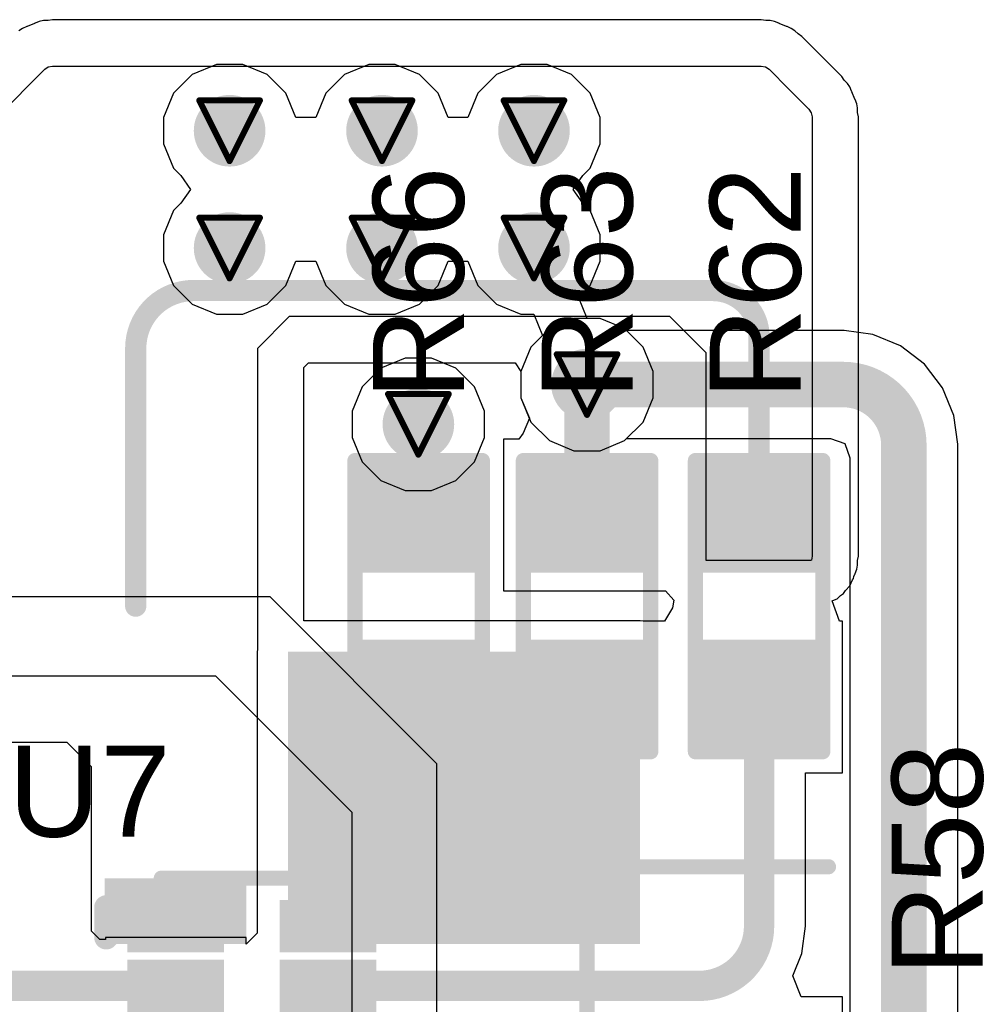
# Model space of a CAD drawing. Header units: inches. Extents: x 0 to 12.2, y 0 to 7.
# Tile 122 of 154: x 2.232 to 2.551, y 4.301 to 4.625. Entities that reach past the tile are written whole.
import ezdxf

# ---------------------------------------------------------------- set-up
doc = ezdxf.new("R2010")
doc.units = ezdxf.units.IN
doc.header["$MEASUREMENT"] = 0
for name, color, linetype in [('Bottom Layer', 5, 'Continuous'), ('Drill Drawing', 1, 'Continuous'), ('Layer 1', 16, 'Continuous'), ('Layer 2', 76, 'Continuous'), ('Top Layer', 1, 'Continuous'), ('Top Overlay', 2, 'Continuous'), ('Top Paste', 8, 'Continuous'), ('Top Solder', 216, 'Continuous'), ('Via Holes', 16, 'Continuous')]:
    doc.layers.add(name, color=color, linetype=linetype)
doc.styles.add('Arial', font='txt', dxfattribs={"height": 0.2})

# ---------------------------------------------------------------- blocks, each defined once
blk = doc.blocks.new('SOT_563_11')
at = {"layer": 'Top Layer'}
for points in [[(-0.01193, 0.02559), (-0.01193, 0.01378), (-0.03831, 0.01378), (-0.03831, 0.02559)], [(0.03831, 0.02559), (0.03831, 0.01378), (0.01193, 0.01378), (0.01193, 0.02559)], [(-0.01193, 0.00591), (-0.01193, -0.00591), (-0.03831, -0.00591), (-0.03831, 0.00591)], [(0.03831, 0.00591), (0.03831, -0.00591), (0.01193, -0.00591), (0.01193, 0.00591)], [(-0.01193, -0.01378), (-0.01193, -0.02559), (-0.03831, -0.02559), (-0.03831, -0.01378)], [(0.03831, -0.01378), (0.03831, -0.02559), (0.01193, -0.02559), (0.01193, -0.01378)]]:
    blk.add_hatch(color=1, dxfattribs=at).paths.add_polyline_path(points)
at = {"layer": 'Top Paste'}
for points in [[(-0.01193, 0.02559), (-0.01193, 0.01378), (-0.03831, 0.01378), (-0.03831, 0.02559)], [(0.03831, 0.02559), (0.03831, 0.01378), (0.01193, 0.01378), (0.01193, 0.02559)], [(-0.01193, 0.00591), (-0.01193, -0.00591), (-0.03831, -0.00591), (-0.03831, 0.00591)], [(0.03831, 0.00591), (0.03831, -0.00591), (0.01193, -0.00591), (0.01193, 0.00591)], [(-0.01193, -0.01378), (-0.01193, -0.02559), (-0.03831, -0.02559), (-0.03831, -0.01378)], [(0.03831, -0.01378), (0.03831, -0.02559), (0.01193, -0.02559), (0.01193, -0.01378)]]:
    blk.add_hatch(color=8, dxfattribs=at).paths.add_polyline_path(points)
at = {"layer": 'Top Solder'}
for points in [[(-0.00917, 0.02835), (-0.00917, 0.01102), (-0.04106, 0.01102), (-0.04106, 0.02835)], [(0.04106, 0.02835), (0.04106, 0.01102), (0.00917, 0.01102), (0.00917, 0.02835)], [(-0.00917, 0.00866), (-0.00917, -0.00866), (-0.04106, -0.00866), (-0.04106, 0.00866)], [(0.04106, 0.00866), (0.04106, -0.00866), (0.00917, -0.00866), (0.00917, 0.00866)], [(-0.00917, -0.01102), (-0.00917, -0.02835), (-0.04106, -0.02835), (-0.04106, -0.01102)], [(0.04106, -0.01102), (0.04106, -0.02835), (0.00917, -0.02835), (0.00917, -0.01102)]]:
    blk.add_hatch(color=216, dxfattribs=at).paths.add_polyline_path(points)
at = {"layer": 'Top Overlay'}
for points, const_width in [([(-0.02987, 0.0355), (0.02918, 0.0355)], 0.005), ([(-0.04804, 0.01595), (-0.04804, 0.02595)], 0.00787), ([(-0.04804, 0.02595), (-0.04304, 0.02095)], 0.00787), ([(-0.04804, 0.01595), (-0.04304, 0.02095)], 0.00787), ([(-0.02987, -0.0355), (0.02918, -0.0355)], 0.005)]:
    blk.add_lwpolyline(points, dxfattribs=dict(at, const_width=const_width))
for points, const_width in [([(-0.03112, 0.0355, 1), (-0.02862, 0.0355, 1)], 0.0025), ([(0.02793, 0.0355, 1), (0.03043, 0.0355, 1)], 0.0025), ([(-0.05001, 0.02595, 1), (-0.04607, 0.02595, 1)], 0.00394), ([(-0.05001, 0.02595, 1), (-0.04607, 0.02595, 1)], 0.00394), ([(-0.04501, 0.02095, 1), (-0.04107, 0.02095, 1)], 0.00394), ([(-0.04501, 0.02095, 1), (-0.04107, 0.02095, 1)], 0.00394), ([(-0.05001, 0.01595, 1), (-0.04607, 0.01595, 1)], 0.00394), ([(-0.05001, 0.01595, 1), (-0.04607, 0.01595, 1)], 0.00394), ([(-0.03112, -0.0355, 1), (-0.02862, -0.0355, 1)], 0.0025), ([(0.02793, -0.0355, 1), (0.03043, -0.0355, 1)], 0.0025)]:
    blk.add_lwpolyline(points, format="xyb", close=True, dxfattribs=dict(at, const_width=const_width))
blk = doc.blocks.new('R___0603_98')
at = {"layer": 'Top Layer'}
for points in [[(-0.015, 0.0175), (-0.015, -0.0175), (-0.045, -0.0175), (-0.045, 0.0175)], [(0.045, 0.0175), (0.045, -0.0175), (0.015, -0.0175), (0.015, 0.0175)]]:
    blk.add_hatch(color=1, dxfattribs=at).paths.add_polyline_path(points)
at = {"layer": 'Top Paste'}
for points in [[(-0.015, 0.0175), (-0.015, -0.0175), (-0.045, -0.0175), (-0.045, 0.0175)], [(0.045, 0.0175), (0.045, -0.0175), (0.015, -0.0175), (0.015, 0.0175)]]:
    blk.add_hatch(color=8, dxfattribs=at).paths.add_polyline_path(points)
at = {"layer": 'Top Solder'}
for points in [[(-0.011, 0.0215), (-0.011, -0.0215), (-0.049, -0.0215), (-0.049, 0.0215)], [(0.049, 0.0215), (0.049, -0.0215), (0.011, -0.0215), (0.011, 0.0215)]]:
    blk.add_hatch(color=216, dxfattribs=at).paths.add_polyline_path(points)
at = {"layer": 'Top Overlay', "const_width": 0.005}
for points in [[(-0.048, -0.021), (-0.048, 0.021)], [(0.048, 0.021), (-0.048, 0.021)], [(0.048, -0.021), (0.048, 0.021)], [(0.048, -0.021), (-0.048, -0.021)]]:
    blk.add_lwpolyline(points, dxfattribs=at)
at = {"layer": 'Top Overlay', "const_width": 0.0025}
for points in [[(-0.04925, 0.021, 1), (-0.04675, 0.021, 1)], [(-0.04925, 0.021, 1), (-0.04675, 0.021, 1)], [(0.04675, 0.021, 1), (0.04925, 0.021, 1)], [(0.04675, 0.021, 1), (0.04925, 0.021, 1)], [(-0.04925, -0.021, 1), (-0.04675, -0.021, 1)], [(-0.04925, -0.021, 1), (-0.04675, -0.021, 1)], [(0.04675, -0.021, 1), (0.04925, -0.021, 1)], [(0.04675, -0.021, 1), (0.04925, -0.021, 1)]]:
    blk.add_lwpolyline(points, format="xyb", close=True, dxfattribs=at)
blk = doc.blocks.new('R___0603_101')
at = {"layer": 'Top Layer'}
for points in [[(-0.015, 0.0175), (-0.015, -0.0175), (-0.045, -0.0175), (-0.045, 0.0175)], [(0.045, 0.0175), (0.045, -0.0175), (0.015, -0.0175), (0.015, 0.0175)]]:
    blk.add_hatch(color=1, dxfattribs=at).paths.add_polyline_path(points)
at = {"layer": 'Top Paste'}
for points in [[(-0.015, 0.0175), (-0.015, -0.0175), (-0.045, -0.0175), (-0.045, 0.0175)], [(0.045, 0.0175), (0.045, -0.0175), (0.015, -0.0175), (0.015, 0.0175)]]:
    blk.add_hatch(color=8, dxfattribs=at).paths.add_polyline_path(points)
at = {"layer": 'Top Solder'}
for points in [[(-0.011, 0.0215), (-0.011, -0.0215), (-0.049, -0.0215), (-0.049, 0.0215)], [(0.049, 0.0215), (0.049, -0.0215), (0.011, -0.0215), (0.011, 0.0215)]]:
    blk.add_hatch(color=216, dxfattribs=at).paths.add_polyline_path(points)
at = {"layer": 'Top Overlay', "const_width": 0.005}
for points in [[(-0.048, 0.021), (-0.048, -0.021)], [(-0.048, 0.021), (0.048, 0.021)], [(0.048, 0.021), (0.048, -0.021)], [(-0.048, -0.021), (0.048, -0.021)]]:
    blk.add_lwpolyline(points, dxfattribs=at)
at = {"layer": 'Top Overlay', "const_width": 0.0025}
for points in [[(-0.04925, 0.021, 1), (-0.04675, 0.021, 1)], [(-0.04925, 0.021, 1), (-0.04675, 0.021, 1)], [(0.04675, 0.021, 1), (0.04925, 0.021, 1)], [(0.04675, 0.021, 1), (0.04925, 0.021, 1)], [(-0.04925, -0.021, 1), (-0.04675, -0.021, 1)], [(-0.04925, -0.021, 1), (-0.04675, -0.021, 1)], [(0.04675, -0.021, 1), (0.04925, -0.021, 1)], [(0.04675, -0.021, 1), (0.04925, -0.021, 1)]]:
    blk.add_lwpolyline(points, format="xyb", close=True, dxfattribs=at)
blk = doc.blocks.new('R___0603_102')
at = {"layer": 'Top Layer'}
for points in [[(-0.015, 0.0175), (-0.015, -0.0175), (-0.045, -0.0175), (-0.045, 0.0175)], [(0.045, 0.0175), (0.045, -0.0175), (0.015, -0.0175), (0.015, 0.0175)]]:
    blk.add_hatch(color=1, dxfattribs=at).paths.add_polyline_path(points)
at = {"layer": 'Top Paste'}
for points in [[(-0.015, 0.0175), (-0.015, -0.0175), (-0.045, -0.0175), (-0.045, 0.0175)], [(0.045, 0.0175), (0.045, -0.0175), (0.015, -0.0175), (0.015, 0.0175)]]:
    blk.add_hatch(color=8, dxfattribs=at).paths.add_polyline_path(points)
at = {"layer": 'Top Solder'}
for points in [[(-0.011, 0.0215), (-0.011, -0.0215), (-0.049, -0.0215), (-0.049, 0.0215)], [(0.049, 0.0215), (0.049, -0.0215), (0.011, -0.0215), (0.011, 0.0215)]]:
    blk.add_hatch(color=216, dxfattribs=at).paths.add_polyline_path(points)
at = {"layer": 'Top Overlay', "const_width": 0.005}
for points in [[(-0.048, -0.021), (-0.048, 0.021)], [(0.048, 0.021), (-0.048, 0.021)], [(0.048, -0.021), (0.048, 0.021)], [(0.048, -0.021), (-0.048, -0.021)]]:
    blk.add_lwpolyline(points, dxfattribs=at)
at = {"layer": 'Top Overlay', "const_width": 0.0025}
for points in [[(-0.04925, 0.021, 1), (-0.04675, 0.021, 1)], [(-0.04925, 0.021, 1), (-0.04675, 0.021, 1)], [(0.04675, 0.021, 1), (0.04925, 0.021, 1)], [(0.04675, 0.021, 1), (0.04925, 0.021, 1)], [(-0.04925, -0.021, 1), (-0.04675, -0.021, 1)], [(-0.04925, -0.021, 1), (-0.04675, -0.021, 1)], [(0.04675, -0.021, 1), (0.04925, -0.021, 1)], [(0.04675, -0.021, 1), (0.04925, -0.021, 1)]]:
    blk.add_lwpolyline(points, format="xyb", close=True, dxfattribs=at)

msp = doc.modelspace()

# ---------------------------------------------------------------- hatches: boundary and pattern name
at = {"layer": 'Bottom Layer'}
h = msp.add_hatch(color=5, dxfattribs=at)
edge = h.paths.add_edge_path()
edge.add_arc((2.30166, 4.58868), 0.01181, 0, 360)
h = msp.add_hatch(color=5, dxfattribs=at)
edge = h.paths.add_edge_path()
edge.add_arc((2.35191, 4.58868), 0.01181, 0, 360)
h = msp.add_hatch(color=5, dxfattribs=at)
edge = h.paths.add_edge_path()
edge.add_arc((2.40203, 4.58868), 0.01181, 0, 360)
h = msp.add_hatch(color=5, dxfattribs=at)
edge = h.paths.add_edge_path()
edge.add_arc((2.30166, 4.55), 0.01181, 0, 360)
h = msp.add_hatch(color=5, dxfattribs=at)
edge = h.paths.add_edge_path()
edge.add_arc((2.35191, 4.55), 0.01181, 0, 360)
h = msp.add_hatch(color=5, dxfattribs=at)
edge = h.paths.add_edge_path()
edge.add_arc((2.40203, 4.55), 0.01181, 0, 360)
h = msp.add_hatch(color=5, dxfattribs=at)
edge = h.paths.add_edge_path()
edge.add_arc((2.41953, 4.505), 0.01181, 0, 360)
h = msp.add_hatch(color=5, dxfattribs=at)
edge = h.paths.add_edge_path()
edge.add_arc((2.36391, 4.49189), 0.01181, 0, 360)
at = {"layer": 'Layer 1'}
h = msp.add_hatch(color=16, dxfattribs=at)
edge = h.paths.add_edge_path()
edge.add_arc((2.30166, 4.58868), 0.01181, 0, 360)
h = msp.add_hatch(color=16, dxfattribs=at)
edge = h.paths.add_edge_path()
edge.add_arc((2.35191, 4.58868), 0.01181, 0, 360)
h = msp.add_hatch(color=16, dxfattribs=at)
edge = h.paths.add_edge_path()
edge.add_arc((2.40203, 4.58868), 0.01181, 0, 360)
h = msp.add_hatch(color=16, dxfattribs=at)
edge = h.paths.add_edge_path()
edge.add_arc((2.30166, 4.55), 0.01181, 0, 360)
h = msp.add_hatch(color=16, dxfattribs=at)
edge = h.paths.add_edge_path()
edge.add_arc((2.35191, 4.55), 0.01181, 0, 360)
h = msp.add_hatch(color=16, dxfattribs=at)
edge = h.paths.add_edge_path()
edge.add_arc((2.40203, 4.55), 0.01181, 0, 360)
h = msp.add_hatch(color=16, dxfattribs=at)
edge = h.paths.add_edge_path()
edge.add_arc((2.41953, 4.505), 0.01181, 0, 360)
h = msp.add_hatch(color=16, dxfattribs=at)
edge = h.paths.add_edge_path()
edge.add_arc((2.36391, 4.49189), 0.01181, 0, 360)
at = {"layer": 'Layer 2'}
h = msp.add_hatch(color=76, dxfattribs=at)
edge = h.paths.add_edge_path()
edge.add_arc((2.30166, 4.58868), 0.01181, 0, 360)
h = msp.add_hatch(color=76, dxfattribs=at)
edge = h.paths.add_edge_path()
edge.add_arc((2.35191, 4.58868), 0.01181, 0, 360)
h = msp.add_hatch(color=76, dxfattribs=at)
edge = h.paths.add_edge_path()
edge.add_arc((2.40203, 4.58868), 0.01181, 0, 360)
h = msp.add_hatch(color=76, dxfattribs=at)
edge = h.paths.add_edge_path()
edge.add_arc((2.30166, 4.55), 0.01181, 0, 360)
h = msp.add_hatch(color=76, dxfattribs=at)
edge = h.paths.add_edge_path()
edge.add_arc((2.35191, 4.55), 0.01181, 0, 360)
h = msp.add_hatch(color=76, dxfattribs=at)
edge = h.paths.add_edge_path()
edge.add_arc((2.40203, 4.55), 0.01181, 0, 360)
h = msp.add_hatch(color=76, dxfattribs=at)
edge = h.paths.add_edge_path()
edge.add_arc((2.41953, 4.505), 0.01181, 0, 360)
h = msp.add_hatch(color=76, dxfattribs=at)
edge = h.paths.add_edge_path()
edge.add_arc((2.36391, 4.49189), 0.01181, 0, 360)
at = {"layer": 'Top Layer'}
h = msp.add_hatch(color=1, dxfattribs=at)
edge = h.paths.add_edge_path()
edge.add_arc((2.30166, 4.58868), 0.01181, 0, 360)
h = msp.add_hatch(color=1, dxfattribs=at)
edge = h.paths.add_edge_path()
edge.add_arc((2.35191, 4.58868), 0.01181, 0, 360)
h = msp.add_hatch(color=1, dxfattribs=at)
edge = h.paths.add_edge_path()
edge.add_arc((2.40203, 4.58868), 0.01181, 0, 360)
h = msp.add_hatch(color=1, dxfattribs=at)
edge = h.paths.add_edge_path()
edge.add_arc((2.30166, 4.55), 0.01181, 0, 360)
h = msp.add_hatch(color=1, dxfattribs=at)
edge = h.paths.add_edge_path()
edge.add_arc((2.35191, 4.55), 0.01181, 0, 360)
h = msp.add_hatch(color=1, dxfattribs=at)
edge = h.paths.add_edge_path()
edge.add_arc((2.40203, 4.55), 0.01181, 0, 360)
h = msp.add_hatch(color=1, dxfattribs=at)
edge = h.paths.add_edge_path()
edge.add_arc((2.41953, 4.505), 0.01181, 0, 360)
h = msp.add_hatch(color=1, dxfattribs=at)
edge = h.paths.add_edge_path()
edge.add_arc((2.36391, 4.49189), 0.01181, 0, 360)
for points in [[(2.32093, 4.32052), (2.43703, 4.32052), (2.43703, 4.41694), (2.32093, 4.41694)], [(2.26042, 4.32052), (2.30717, 4.32052), (2.30717, 4.34224), (2.26042, 4.34224)]]:
    msp.add_hatch(color=1, dxfattribs=at).paths.add_polyline_path(points)
at = {"layer": 'Via Holes'}
h = msp.add_hatch(color=7, dxfattribs=at)
edge = h.paths.add_edge_path()
edge.add_arc((2.30166, 4.58868), 0.00591, 0, 360)
h = msp.add_hatch(color=7, dxfattribs=at)
edge = h.paths.add_edge_path()
edge.add_arc((2.35191, 4.58868), 0.00591, 0, 360)
h = msp.add_hatch(color=7, dxfattribs=at)
edge = h.paths.add_edge_path()
edge.add_arc((2.40203, 4.58868), 0.00591, 0, 360)
h = msp.add_hatch(color=7, dxfattribs=at)
edge = h.paths.add_edge_path()
edge.add_arc((2.30166, 4.55), 0.00591, 0, 360)
h = msp.add_hatch(color=7, dxfattribs=at)
edge = h.paths.add_edge_path()
edge.add_arc((2.35191, 4.55), 0.00591, 0, 360)
h = msp.add_hatch(color=7, dxfattribs=at)
edge = h.paths.add_edge_path()
edge.add_arc((2.40203, 4.55), 0.00591, 0, 360)
h = msp.add_hatch(color=7, dxfattribs=at)
edge = h.paths.add_edge_path()
edge.add_arc((2.41953, 4.505), 0.00591, 0, 360)
h = msp.add_hatch(color=7, dxfattribs=at)
edge = h.paths.add_edge_path()
edge.add_arc((2.36391, 4.49189), 0.00591, 0, 360)

# ---------------------------------------------------------------- linework, layer by layer
at = {"layer": 'Bottom Layer'}
for p, q in [((2.29733, 4.61049), (2.28931, 4.60717)), ((2.306, 4.61049), (2.29733, 4.61049)), ((2.31402, 4.60717), (2.306, 4.61049)), ((2.34757, 4.61049), (2.33955, 4.60717)), ((2.35625, 4.61049), (2.34757, 4.61049)), ((2.36426, 4.60717), (2.35625, 4.61049)), ((2.39769, 4.61049), (2.38967, 4.60717)), ((2.40636, 4.61049), (2.39769, 4.61049)), ((2.41438, 4.60717), (2.40636, 4.61049)), ((2.28931, 4.60717), (2.28317, 4.60104)), ((2.32015, 4.60104), (2.31402, 4.60717)), ((2.33955, 4.60717), (2.33342, 4.60104)), ((2.3704, 4.60104), (2.36426, 4.60717)), ((2.38967, 4.60717), (2.38354, 4.60104)), ((2.42052, 4.60104), (2.41438, 4.60717)), ((2.28317, 4.60104), (2.27985, 4.59302)), ((2.32347, 4.59302), (2.32015, 4.60104)), ((2.33342, 4.60104), (2.3301, 4.59302)), ((2.37372, 4.59302), (2.3704, 4.60104)), ((2.38354, 4.60104), (2.38022, 4.59302)), ((2.42384, 4.59302), (2.42052, 4.60104)), ((2.27985, 4.59302), (2.27985, 4.58434)), ((2.3301, 4.59302), (2.32347, 4.59302)), ((2.38022, 4.59302), (2.37372, 4.59302)), ((2.42384, 4.58434), (2.42384, 4.59302)), ((2.27985, 4.58434), (2.28317, 4.57633)), ((2.42052, 4.57633), (2.42384, 4.58434)), ((2.28317, 4.57633), (2.28559, 4.57391)), ((2.4181, 4.57391), (2.42052, 4.57633)), ((2.28559, 4.57391), (2.28873, 4.56934)), ((2.41496, 4.56934), (2.4181, 4.57391)), ((2.28873, 4.56934), (2.28559, 4.56477)), ((2.4181, 4.56477), (2.41496, 4.56934)), ((2.28559, 4.56477), (2.28317, 4.56235)), ((2.42052, 4.56235), (2.4181, 4.56477)), ((2.28317, 4.56235), (2.27985, 4.55434)), ((2.42384, 4.55434), (2.42052, 4.56235)), ((2.27985, 4.55434), (2.27985, 4.54566)), ((2.42384, 4.54566), (2.42384, 4.55434)), ((2.27985, 4.54566), (2.28317, 4.53765)), ((2.32015, 4.53765), (2.32347, 4.54566)), ((2.32347, 4.54566), (2.3301, 4.54566)), ((2.3301, 4.54566), (2.33342, 4.53765)), ((2.3704, 4.53765), (2.37372, 4.54566)), ((2.37372, 4.54566), (2.38022, 4.54566)), ((2.38022, 4.54566), (2.38354, 4.53765)), ((2.42052, 4.53765), (2.42384, 4.54566)), ((2.28317, 4.53765), (2.28931, 4.53151)), ((2.31402, 4.53151), (2.32015, 4.53765)), ((2.33342, 4.53765), (2.33955, 4.53151)), ((2.36426, 4.53151), (2.3704, 4.53765)), ((2.38354, 4.53765), (2.38967, 4.53151)), ((2.41668, 4.53381), (2.42052, 4.53765)), ((2.41958, 4.52681), (2.41668, 4.53381)), ((2.28931, 4.53151), (2.29733, 4.52819)), ((2.306, 4.52819), (2.31402, 4.53151)), ((2.33955, 4.53151), (2.34757, 4.52819)), ((2.35625, 4.52819), (2.36426, 4.53151)), ((2.38967, 4.53151), (2.39769, 4.52819)), ((2.29733, 4.52819), (2.306, 4.52819)), ((2.34757, 4.52819), (2.35625, 4.52819)), ((2.39769, 4.52819), (2.40197, 4.52819)), ((2.40197, 4.52819), (2.40487, 4.52119)), ((2.42386, 4.52681), (2.41958, 4.52681)), ((2.43188, 4.52349), (2.42386, 4.52681)), ((2.43253, 4.52284), (2.43188, 4.52349)), ((2.504, 4.52284), (2.43253, 4.52284)), ((2.50429, 4.52279), (2.504, 4.52284)), ((2.51379, 4.52153), (2.50429, 4.52279)), ((2.40487, 4.52119), (2.40104, 4.51735)), ((2.52291, 4.51776), (2.51379, 4.52153)), ((2.40104, 4.51735), (2.39772, 4.50934)), ((2.53075, 4.51175), (2.52291, 4.51776)), ((2.39772, 4.50934), (2.39772, 4.50066)), ((2.53676, 4.50391), (2.53075, 4.51175)), ((2.54053, 4.49479), (2.53676, 4.50391)), ((2.39772, 4.50066), (2.40104, 4.49265)), ((2.54179, 4.48529), (2.54053, 4.49479)), ((2.40104, 4.49265), (2.40717, 4.48651)), ((2.40717, 4.48651), (2.41519, 4.48319)), ((2.42386, 4.48319), (2.43188, 4.48651)), ((2.43188, 4.48651), (2.43253, 4.48716)), ((2.43253, 4.48716), (2.49981, 4.48716)), ((2.49981, 4.48716), (2.50455, 4.48555)), ((2.41519, 4.48319), (2.42386, 4.48319)), ((2.50455, 4.48555), (2.50616, 4.48081)), ((2.54184, 4.485), (2.54179, 4.48529)), ((2.54184, 4.181), (2.54184, 4.485)), ((2.50616, 4.48081), (2.50616, 4.181))]:
    msp.add_line(p, q, dxfattribs=at)
at = {"layer": 'Bottom Layer', "const_width": 0.015}
for points in [[(2.41953, 4.505), (2.504, 4.505)], [(2.524, 4.168), (2.524, 4.485)]]:
    msp.add_lwpolyline(points, dxfattribs=at)
at = {"layer": 'Bottom Layer', "const_width": 0.0075}
for points in [[(2.41578, 4.505, 1), (2.42328, 4.505, 1)], [(2.50025, 4.505, 1), (2.50775, 4.505, 1)], [(2.50025, 4.505, 1), (2.50775, 4.505, 1)], [(2.52025, 4.485, 1), (2.52775, 4.485, 1)], [(2.52025, 4.485, 1), (2.52775, 4.485, 1)]]:
    msp.add_lwpolyline(points, format="xyb", close=True, dxfattribs=at)
at = {"layer": 'Bottom Layer', "const_width": 0.015}
msp.add_lwpolyline([(2.504, 4.505, -0.414214), (2.524, 4.485)], format="xyb", dxfattribs=at)
at = {"layer": 'Drill Drawing', "const_width": 0.002}
for points in [[(2.29166, 4.59868), (2.31166, 4.59868)], [(2.29166, 4.59868), (2.30166, 4.57868)], [(2.30166, 4.57868), (2.31166, 4.59868)], [(2.34191, 4.59868), (2.36191, 4.59868)], [(2.34191, 4.59868), (2.35191, 4.57868)], [(2.35191, 4.57868), (2.36191, 4.59868)], [(2.39203, 4.59868), (2.41203, 4.59868)], [(2.39203, 4.59868), (2.40203, 4.57868)], [(2.40203, 4.57868), (2.41203, 4.59868)], [(2.29166, 4.56), (2.31166, 4.56)], [(2.29166, 4.56), (2.30166, 4.54)], [(2.30166, 4.54), (2.31166, 4.56)], [(2.34191, 4.56), (2.36191, 4.56)], [(2.34191, 4.56), (2.35191, 4.54)], [(2.35191, 4.54), (2.36191, 4.56)], [(2.39203, 4.56), (2.41203, 4.56)], [(2.39203, 4.56), (2.40203, 4.54)], [(2.40203, 4.54), (2.41203, 4.56)], [(2.40953, 4.515), (2.42953, 4.515)], [(2.40953, 4.515), (2.41953, 4.495)], [(2.41953, 4.495), (2.42953, 4.515)], [(2.35391, 4.50189), (2.37391, 4.50189)], [(2.35391, 4.50189), (2.36391, 4.48189)], [(2.36391, 4.48189), (2.37391, 4.50189)]]:
    msp.add_lwpolyline(points, dxfattribs=at)
at = {"layer": 'Drill Drawing', "const_width": 0.001}
for points in [[(2.29116, 4.59868, 1), (2.29216, 4.59868, 1)], [(2.29116, 4.59868, 1), (2.29216, 4.59868, 1)], [(2.31116, 4.59868, 1), (2.31216, 4.59868, 1)], [(2.31116, 4.59868, 1), (2.31216, 4.59868, 1)], [(2.34141, 4.59868, 1), (2.34241, 4.59868, 1)], [(2.34141, 4.59868, 1), (2.34241, 4.59868, 1)], [(2.36141, 4.59868, 1), (2.36241, 4.59868, 1)], [(2.36141, 4.59868, 1), (2.36241, 4.59868, 1)], [(2.39153, 4.59868, 1), (2.39253, 4.59868, 1)], [(2.39153, 4.59868, 1), (2.39253, 4.59868, 1)], [(2.41153, 4.59868, 1), (2.41253, 4.59868, 1)], [(2.41153, 4.59868, 1), (2.41253, 4.59868, 1)], [(2.30116, 4.57868, 1), (2.30216, 4.57868, 1)], [(2.30116, 4.57868, 1), (2.30216, 4.57868, 1)], [(2.35141, 4.57868, 1), (2.35241, 4.57868, 1)], [(2.35141, 4.57868, 1), (2.35241, 4.57868, 1)], [(2.40153, 4.57868, 1), (2.40253, 4.57868, 1)], [(2.40153, 4.57868, 1), (2.40253, 4.57868, 1)], [(2.29116, 4.56, 1), (2.29216, 4.56, 1)], [(2.29116, 4.56, 1), (2.29216, 4.56, 1)], [(2.31116, 4.56, 1), (2.31216, 4.56, 1)], [(2.31116, 4.56, 1), (2.31216, 4.56, 1)], [(2.34141, 4.56, 1), (2.34241, 4.56, 1)], [(2.34141, 4.56, 1), (2.34241, 4.56, 1)], [(2.36141, 4.56, 1), (2.36241, 4.56, 1)], [(2.36141, 4.56, 1), (2.36241, 4.56, 1)], [(2.39153, 4.56, 1), (2.39253, 4.56, 1)], [(2.39153, 4.56, 1), (2.39253, 4.56, 1)], [(2.41153, 4.56, 1), (2.41253, 4.56, 1)], [(2.41153, 4.56, 1), (2.41253, 4.56, 1)], [(2.30116, 4.54, 1), (2.30216, 4.54, 1)], [(2.30116, 4.54, 1), (2.30216, 4.54, 1)], [(2.35141, 4.54, 1), (2.35241, 4.54, 1)], [(2.35141, 4.54, 1), (2.35241, 4.54, 1)], [(2.40153, 4.54, 1), (2.40253, 4.54, 1)], [(2.40153, 4.54, 1), (2.40253, 4.54, 1)], [(2.40903, 4.515, 1), (2.41003, 4.515, 1)], [(2.40903, 4.515, 1), (2.41003, 4.515, 1)], [(2.42903, 4.515, 1), (2.43003, 4.515, 1)], [(2.42903, 4.515, 1), (2.43003, 4.515, 1)], [(2.35341, 4.50189, 1), (2.35441, 4.50189, 1)], [(2.35341, 4.50189, 1), (2.35441, 4.50189, 1)], [(2.37341, 4.50189, 1), (2.37441, 4.50189, 1)], [(2.37341, 4.50189, 1), (2.37441, 4.50189, 1)], [(2.41903, 4.495, 1), (2.42003, 4.495, 1)], [(2.41903, 4.495, 1), (2.42003, 4.495, 1)], [(2.36341, 4.48189, 1), (2.36441, 4.48189, 1)], [(2.36341, 4.48189, 1), (2.36441, 4.48189, 1)]]:
    msp.add_lwpolyline(points, format="xyb", close=True, dxfattribs=at)
at = {"layer": 'Layer 1'}
for p, q in [((2.29733, 4.61049), (2.28931, 4.60717)), ((2.306, 4.61049), (2.29733, 4.61049)), ((2.31402, 4.60717), (2.306, 4.61049)), ((2.34757, 4.61049), (2.33955, 4.60717)), ((2.35625, 4.61049), (2.34757, 4.61049)), ((2.36426, 4.60717), (2.35625, 4.61049)), ((2.39769, 4.61049), (2.38967, 4.60717)), ((2.40636, 4.61049), (2.39769, 4.61049)), ((2.41438, 4.60717), (2.40636, 4.61049)), ((2.28931, 4.60717), (2.28317, 4.60104)), ((2.32015, 4.60104), (2.31402, 4.60717)), ((2.33955, 4.60717), (2.33342, 4.60104)), ((2.3704, 4.60104), (2.36426, 4.60717)), ((2.38967, 4.60717), (2.38354, 4.60104)), ((2.42052, 4.60104), (2.41438, 4.60717)), ((2.28317, 4.60104), (2.27985, 4.59302)), ((2.32347, 4.59302), (2.32015, 4.60104)), ((2.33342, 4.60104), (2.3301, 4.59302)), ((2.37372, 4.59302), (2.3704, 4.60104)), ((2.38354, 4.60104), (2.38022, 4.59302)), ((2.42384, 4.59302), (2.42052, 4.60104)), ((2.27985, 4.59302), (2.27985, 4.58434)), ((2.3301, 4.59302), (2.32347, 4.59302)), ((2.38022, 4.59302), (2.37372, 4.59302)), ((2.42384, 4.58434), (2.42384, 4.59302)), ((2.27985, 4.58434), (2.28317, 4.57633)), ((2.42052, 4.57633), (2.42384, 4.58434)), ((2.28317, 4.57633), (2.28559, 4.57391)), ((2.4181, 4.57391), (2.42052, 4.57633)), ((2.28559, 4.57391), (2.28873, 4.56934)), ((2.41496, 4.56934), (2.4181, 4.57391)), ((2.28873, 4.56934), (2.28559, 4.56477)), ((2.4181, 4.56477), (2.41496, 4.56934)), ((2.28559, 4.56477), (2.28317, 4.56235)), ((2.42052, 4.56235), (2.4181, 4.56477)), ((2.28317, 4.56235), (2.27985, 4.55434)), ((2.42384, 4.55434), (2.42052, 4.56235)), ((2.27985, 4.55434), (2.27985, 4.54566)), ((2.42384, 4.54566), (2.42384, 4.55434)), ((2.27985, 4.54566), (2.28317, 4.53765)), ((2.32015, 4.53765), (2.32347, 4.54566)), ((2.32347, 4.54566), (2.3301, 4.54566)), ((2.3301, 4.54566), (2.33342, 4.53765)), ((2.3704, 4.53765), (2.37372, 4.54566)), ((2.37372, 4.54566), (2.38022, 4.54566)), ((2.38022, 4.54566), (2.38354, 4.53765)), ((2.42052, 4.53765), (2.42384, 4.54566)), ((2.28317, 4.53765), (2.28931, 4.53151)), ((2.31402, 4.53151), (2.32015, 4.53765)), ((2.33342, 4.53765), (2.33955, 4.53151)), ((2.36426, 4.53151), (2.3704, 4.53765)), ((2.38354, 4.53765), (2.38967, 4.53151)), ((2.41668, 4.53381), (2.42052, 4.53765)), ((2.41958, 4.52681), (2.41668, 4.53381)), ((2.28931, 4.53151), (2.29733, 4.52819)), ((2.306, 4.52819), (2.31402, 4.53151)), ((2.33955, 4.53151), (2.34757, 4.52819)), ((2.35625, 4.52819), (2.36426, 4.53151)), ((2.38967, 4.53151), (2.39769, 4.52819)), ((2.29733, 4.52819), (2.306, 4.52819)), ((2.34757, 4.52819), (2.35625, 4.52819)), ((2.39769, 4.52819), (2.40197, 4.52819)), ((2.40197, 4.52819), (2.40487, 4.52119)), ((2.42386, 4.52681), (2.41958, 4.52681)), ((2.43188, 4.52349), (2.42386, 4.52681)), ((2.43802, 4.51735), (2.43188, 4.52349)), ((2.40487, 4.52119), (2.40104, 4.51735)), ((2.40104, 4.51735), (2.39772, 4.50934)), ((2.44134, 4.50934), (2.43802, 4.51735)), ((2.39772, 4.50934), (2.39772, 4.50066)), ((2.44134, 4.50066), (2.44134, 4.50934)), ((2.39772, 4.50066), (2.40104, 4.49265)), ((2.43802, 4.49265), (2.44134, 4.50066)), ((2.40104, 4.49265), (2.40717, 4.48651)), ((2.43188, 4.48651), (2.43802, 4.49265)), ((2.40717, 4.48651), (2.41519, 4.48319)), ((2.42386, 4.48319), (2.43188, 4.48651)), ((2.41519, 4.48319), (2.42386, 4.48319))]:
    msp.add_line(p, q, dxfattribs=at)
at = {"layer": 'Layer 2'}
for p, q in [((2.41519, 4.52681), (2.40717, 4.52349)), ((2.42386, 4.52681), (2.41519, 4.52681)), ((2.43188, 4.52349), (2.42386, 4.52681)), ((2.40717, 4.52349), (2.40104, 4.51735)), ((2.43802, 4.51735), (2.43188, 4.52349)), ((2.40104, 4.51735), (2.39772, 4.50934)), ((2.44134, 4.50934), (2.43802, 4.51735)), ((2.35957, 4.51371), (2.35155, 4.51039)), ((2.36825, 4.51371), (2.35957, 4.51371)), ((2.37626, 4.51039), (2.36825, 4.51371)), ((2.35155, 4.51039), (2.34542, 4.50425)), ((2.3824, 4.50425), (2.37626, 4.51039)), ((2.39772, 4.50934), (2.39772, 4.50066)), ((2.44134, 4.50066), (2.44134, 4.50934)), ((2.34542, 4.50425), (2.3421, 4.49623)), ((2.38572, 4.49623), (2.3824, 4.50425)), ((2.39772, 4.50066), (2.40104, 4.49265)), ((2.43802, 4.49265), (2.44134, 4.50066)), ((2.3421, 4.49623), (2.3421, 4.48756)), ((2.38572, 4.48756), (2.38572, 4.49623)), ((2.40104, 4.49265), (2.40717, 4.48651)), ((2.43188, 4.48651), (2.43802, 4.49265)), ((2.3421, 4.48756), (2.34542, 4.47954)), ((2.3824, 4.47954), (2.38572, 4.48756)), ((2.40717, 4.48651), (2.41519, 4.48319)), ((2.42386, 4.48319), (2.43188, 4.48651)), ((2.41519, 4.48319), (2.42386, 4.48319)), ((2.34542, 4.47954), (2.35155, 4.4734)), ((2.37626, 4.4734), (2.3824, 4.47954)), ((2.35155, 4.4734), (2.35957, 4.47008)), ((2.36825, 4.47008), (2.37626, 4.4734)), ((2.35957, 4.47008), (2.36825, 4.47008)), ((2.315, 4.435), (0.38539, 4.435)), ((2.37, 4.38), (2.315, 4.435)), ((1.08677, 4.409), (2.297, 4.409)), ((2.297, 4.409), (2.34201, 4.36399)), ((2.37, 4.19346), (2.37, 4.38)), ((2.34201, 4.36399), (2.34201, 3.68831))]:
    msp.add_line(p, q, dxfattribs=at)
at = {"layer": 'Top Layer'}
for p, q in [((2.23477, 4.62302), (2.23337, 4.62244)), ((2.23484, 4.62306), (2.23477, 4.62302)), ((2.23492, 4.62308), (2.23484, 4.62306)), ((2.23734, 4.62408), (2.23492, 4.62308)), ((2.23741, 4.62413), (2.23734, 4.62408)), ((2.2375, 4.62415), (2.23741, 4.62413)), ((2.23889, 4.62472), (2.2375, 4.62415)), ((2.24028, 4.625), (2.23889, 4.62472)), ((2.24179, 4.625), (2.24028, 4.625)), ((2.24326, 4.62529), (2.24179, 4.625)), ((2.47698, 4.62529), (2.24326, 4.62529)), ((2.47846, 4.625), (2.47698, 4.62529)), ((2.47996, 4.625), (2.47846, 4.625)), ((2.48135, 4.62472), (2.47996, 4.625)), ((2.48275, 4.62415), (2.48135, 4.62472)), ((2.48283, 4.62413), (2.48275, 4.62415)), ((2.4829, 4.62408), (2.48283, 4.62413)), ((2.48532, 4.62308), (2.4829, 4.62408)), ((2.4854, 4.62306), (2.48532, 4.62308)), ((2.48547, 4.62302), (2.4854, 4.62306)), ((2.48687, 4.62244), (2.48547, 4.62302)), ((2.23337, 4.62244), (2.23219, 4.62165)), ((2.23337, 4.62244), (2.23337, 4.62244)), ((2.48805, 4.62165), (2.48687, 4.62244)), ((2.48911, 4.62059), (2.48805, 4.62165)), ((2.49036, 4.61975), (2.48911, 4.62059)), ((2.50351, 4.6066), (2.49036, 4.61975)), ((2.24069, 4.60893), (2.24187, 4.60972)), ((2.24187, 4.60972), (2.24326, 4.61)), ((2.24326, 4.61), (2.47698, 4.61)), ((2.47698, 4.61), (2.47837, 4.60972)), ((2.47837, 4.60972), (2.47955, 4.60893)), ((2.22295, 4.5912), (2.24069, 4.60893)), ((2.47955, 4.60893), (2.48612, 4.60236)), ((2.50435, 4.60535), (2.50351, 4.6066)), ((2.50541, 4.60429), (2.50435, 4.60535)), ((2.5062, 4.60311), (2.50541, 4.60429)), ((2.48612, 4.60236), (2.49269, 4.59579)), ((2.50678, 4.60172), (2.5062, 4.60311)), ((2.50682, 4.60164), (2.50678, 4.60172)), ((2.50684, 4.60156), (2.50682, 4.60164)), ((2.50784, 4.59914), (2.50684, 4.60156)), ((2.50789, 4.59907), (2.50784, 4.59914)), ((2.50791, 4.59899), (2.50789, 4.59907)), ((2.50848, 4.59759), (2.50791, 4.59899)), ((2.50876, 4.5962), (2.50848, 4.59759)), ((2.49269, 4.59579), (2.49348, 4.59461)), ((2.49348, 4.59461), (2.49376, 4.59322)), ((2.50876, 4.5947), (2.50876, 4.5962)), ((2.50905, 4.59322), (2.50876, 4.5947)), ((2.49376, 4.59322), (2.49376, 4.44844)), ((2.50905, 4.44844), (2.50905, 4.59322)), ((2.32133, 4.52741), (2.31086, 4.51694)), ((2.4468, 4.52741), (2.32133, 4.52741)), ((2.45876, 4.51545), (2.4468, 4.52741)), ((2.31086, 4.51694), (2.31086, 4.41758)), ((2.45876, 4.44694), (2.45876, 4.51545)), ((2.32616, 4.51061), (2.32767, 4.51212)), ((2.32616, 4.42714), (2.32616, 4.51061)), ((2.32767, 4.51212), (2.39586, 4.51212)), ((2.39586, 4.51212), (2.39772, 4.50934)), ((2.39772, 4.50934), (2.39772, 4.50066)), ((2.39772, 4.50066), (2.4005, 4.49394)), ((2.4005, 4.49394), (2.39844, 4.489)), ((2.39699, 4.48694), (2.39203, 4.48694)), ((2.39203, 4.48694), (2.39203, 4.43694)), ((2.39844, 4.489), (2.39699, 4.48694)), ((2.49376, 4.44844), (2.4935, 4.44711)), ((2.50876, 4.44697), (2.50905, 4.44844)), ((2.49323, 4.44694), (2.45876, 4.44694)), ((2.4935, 4.44711), (2.49323, 4.44694)), ((2.5085, 4.44413), (2.50876, 4.44546)), ((2.50876, 4.44546), (2.50876, 4.44697)), ((2.50703, 4.44059), (2.50736, 4.44108)), ((2.50736, 4.44108), (2.50748, 4.44167)), ((2.50748, 4.44167), (2.50781, 4.44247)), ((2.50781, 4.44247), (2.50789, 4.44259)), ((2.50789, 4.44259), (2.50792, 4.44274)), ((2.50792, 4.44274), (2.5085, 4.44413)), ((2.50471, 4.43711), (2.50621, 4.43862)), ((2.50621, 4.43862), (2.50703, 4.44059)), ((2.50621, 4.43862), (2.50621, 4.43862)), ((2.50621, 4.43862), (2.50621, 4.43862)), ((2.39203, 4.43694), (2.44536, 4.43694)), ((2.44536, 4.43694), (2.44814, 4.43394)), ((2.50199, 4.4344), (2.50306, 4.43546)), ((2.50306, 4.43546), (2.50405, 4.43612)), ((2.50405, 4.43612), (2.50471, 4.43711)), ((2.44773, 4.43137), (2.44508, 4.42694)), ((2.44814, 4.43394), (2.44773, 4.43137)), ((2.50034, 4.43364), (2.50173, 4.43422)), ((2.50272, 4.42694), (2.50034, 4.43364)), ((2.50173, 4.43422), (2.50199, 4.4344)), ((2.43703, 4.42714), (2.32616, 4.42714)), ((2.43801, 4.42694), (2.43703, 4.42714)), ((2.44508, 4.42694), (2.43801, 4.42694)), ((2.50376, 4.42694), (2.50272, 4.42694)), ((2.50376, 4.37694), (2.50376, 4.42694)), ((2.31086, 4.41758), (2.31074, 4.41694)), ((2.31074, 4.41694), (2.31074, 4.32409)), ((2.24813, 4.38694), (2.0187, 4.38694)), ((2.25616, 4.37891), (2.24813, 4.38694)), ((2.25616, 4.32478), (2.25616, 4.37891)), ((2.49155, 4.32642), (2.49155, 4.37694)), ((2.49155, 4.37694), (2.50376, 4.37694)), ((2.25891, 4.32203), (2.25616, 4.32478)), ((2.31074, 4.32409), (2.30717, 4.32052)), ((2.49037, 4.31737), (2.49156, 4.32642)), ((2.49156, 4.32642), (2.49155, 4.32642)), ((2.2607, 4.32203), (2.25891, 4.32203)), ((2.30707, 4.32264), (2.2607, 4.32264)), ((2.2607, 4.32264), (2.2607, 4.32203)), ((2.30707, 4.32052), (2.30707, 4.32264)), ((2.30717, 4.32052), (2.30707, 4.32052)), ((2.48735, 4.31009), (2.49037, 4.31737)), ((2.49018, 4.30309), (2.48735, 4.31009)), ((2.50376, 4.30309), (2.49018, 4.30309)), ((2.50376, 4.25309), (2.50376, 4.30309))]:
    msp.add_line(p, q, dxfattribs=at)
for points, const_width in [([(2.2707, 4.51694, -0.414214), (2.28975, 4.536)], 0.007), ([(2.461, 4.536, -0.414214), (2.47626, 4.52074)], 0.007), ([(2.47626, 4.32642, -0.414214), (2.45657, 4.30674)], 0.01)]:
    msp.add_lwpolyline(points, format="xyb", dxfattribs=dict(at, const_width=const_width))
for points, const_width in [([(2.28975, 4.536), (2.461, 4.536)], 0.007), ([(2.47626, 4.46194), (2.47626, 4.52074)], 0.007), ([(2.2707, 4.43194), (2.2707, 4.51694)], 0.007), ([(2.41953, 4.46194), (2.41953, 4.505)], 0.015), ([(2.47626, 4.32642), (2.47626, 4.40194)], 0.01), ([(2.18164, 4.30674), (2.28388, 4.30674)], 0.01), ([(2.33412, 4.30674), (2.45657, 4.30674)], 0.01)]:
    msp.add_lwpolyline(points, dxfattribs=dict(at, const_width=const_width))
for points, const_width in [([(2.288, 4.536, 1), (2.2915, 4.536, 1)], 0.0035), ([(2.288, 4.536, 1), (2.2915, 4.536, 1)], 0.0035), ([(2.45925, 4.536, 1), (2.46275, 4.536, 1)], 0.0035), ([(2.45925, 4.536, 1), (2.46275, 4.536, 1)], 0.0035), ([(2.47451, 4.52074, 1), (2.47801, 4.52074, 1)], 0.0035), ([(2.47451, 4.52074, 1), (2.47801, 4.52074, 1)], 0.0035), ([(2.26895, 4.51694, 1), (2.27245, 4.51694, 1)], 0.0035), ([(2.26895, 4.51694, 1), (2.27245, 4.51694, 1)], 0.0035), ([(2.41578, 4.505, 1), (2.42328, 4.505, 1)], 0.0075), ([(2.41578, 4.46194, 1), (2.42328, 4.46194, 1)], 0.0075), ([(2.47451, 4.46194, 1), (2.47801, 4.46194, 1)], 0.0035), ([(2.26895, 4.43194, 1), (2.27245, 4.43194, 1)], 0.0035), ([(2.47376, 4.40194, 1), (2.47876, 4.40194, 1)], 0.005), ([(2.47376, 4.32642, 1), (2.47876, 4.32642, 1)], 0.005), ([(2.47376, 4.32642, 1), (2.47876, 4.32642, 1)], 0.005), ([(2.28138, 4.30674, 1), (2.28638, 4.30674, 1)], 0.005), ([(2.33162, 4.30674, 1), (2.33662, 4.30674, 1)], 0.005), ([(2.45407, 4.30674, 1), (2.45907, 4.30674, 1)], 0.005), ([(2.45407, 4.30674, 1), (2.45907, 4.30674, 1)], 0.005)]:
    msp.add_lwpolyline(points, format="xyb", close=True, dxfattribs=dict(at, const_width=const_width))
at = {"layer": 'Top Overlay', "const_width": 0.005}
for points in [[(2.41953, 4.34601), (2.49914, 4.34601)], [(2.41953, 4.29609), (2.41953, 4.34601)]]:
    msp.add_lwpolyline(points, dxfattribs=at)
at = {"layer": 'Top Overlay', "const_width": 0.0025}
for points in [[(2.41828, 4.34601, 1), (2.42078, 4.34601, 1)], [(2.41828, 4.34601, 1), (2.42078, 4.34601, 1)], [(2.49789, 4.34601, 1), (2.50039, 4.34601, 1)]]:
    msp.add_lwpolyline(points, format="xyb", close=True, dxfattribs=at)

# ---------------------------------------------------------------- block references
for name, p, rotation in [('R___0603_98', (2.364, 4.43194), 270), ('R___0603_101', (2.41953, 4.43194), 90), ('R___0603_102', (2.47626, 4.43194), 270)]:
    msp.add_blockref(name, p, dxfattribs=dict(rotation=rotation))
msp.add_blockref('SOT_563_11', (2.309, 4.30674))

# ---------------------------------------------------------------- texts
at = {"layer": 'Top Overlay', "style": 'Arial'}
for s, p in [('R66', (2.3789, 4.50001)), ('R63', (2.43452, 4.50001)), ('R62', (2.49, 4.50001)), ('R58', (2.55, 4.31001))]:
    msp.add_text(s, height=0.03, rotation=90, dxfattribs=at).set_placement(p)
msp.add_text('U7', height=0.03, dxfattribs=at).set_placement((2.22867, 4.35591))

doc.saveas('drawing.dxf')
